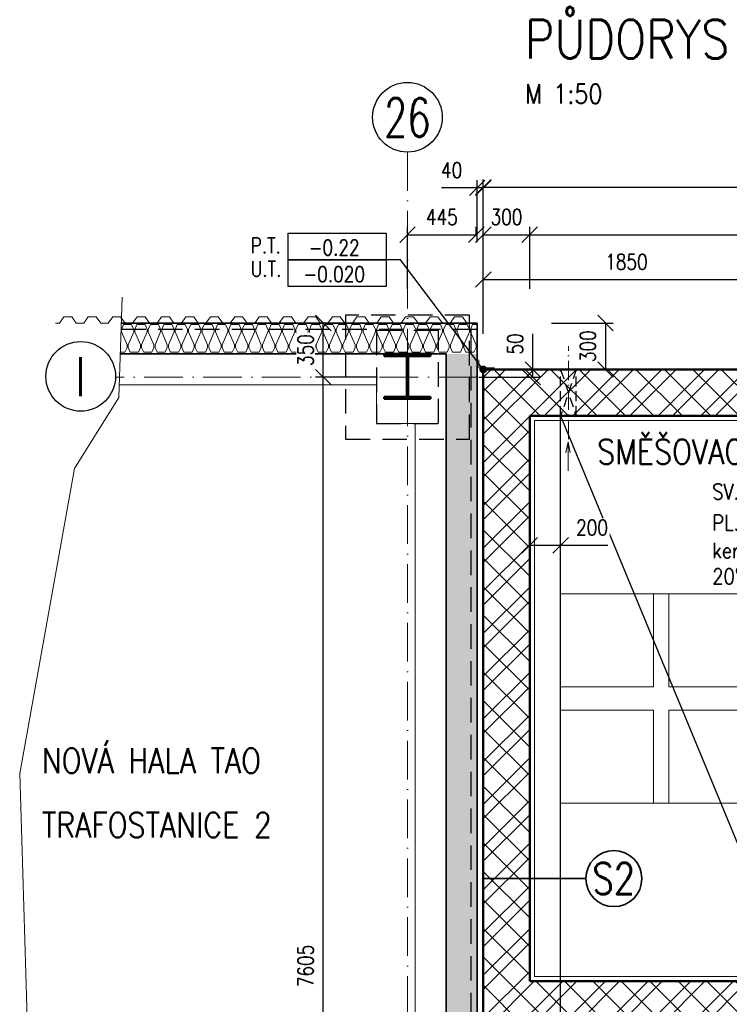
# Model space of a CAD drawing. Header units: millimetres. Extents: x -13560 to 57209, y -1473 to 35717.
# Tile 12 of 22: x 6459 to 11045, y 22780 to 29138. Entities that reach past the tile are written whole.
import ezdxf
from ezdxf import colors
from ezdxf.entities.mleader import LeaderData, LeaderLine
from ezdxf.enums import TextEntityAlignment as Align
from ezdxf.math import Vec2, Vec3

# ---------------------------------------------------------------- set-up
doc = ezdxf.new("R2010")
doc.units = ezdxf.units.MM
doc.header["$LTSCALE"] = 50
doc.set_wipeout_variables(frame=1)
doc.linetypes.add('A_CARA_15', pattern=[7.6, 5, -1.3, 0, -1.3])
doc.linetypes.add('HIDDEN', pattern=[9.525, 6.35, -3.175])
doc.layers.get('Defpoints').update_dxf_attribs({"color": 132})
for name, color, linetype, lineweight in [('CA_KOTY', 3, 'Continuous', 25), ('CA_LEHOPL', 93, 'Continuous', 35), ('CA_NEVHRA', 3, 'HIDDEN', 25), ('CA_OBKLADY', 5, 'Continuous', 18), ('CA_OCEL', 5, 'Continuous', 18), ('CA_OSY', 5, 'A_CARA_15', 18), ('CA_POHHRA18', 8, 'Continuous', 18), ('CA_REZY', 1, 'Continuous', 50), ('CA_SRAFY', 9, 'Continuous', 13), ('CA_TEXT25', 7, 'Continuous', 25), ('CA_TEXT35', 62, 'Continuous', 35), ('CA_TEXT5', 1, 'Continuous', 50)]:
    doc.layers.add(name, color=color, linetype=linetype, lineweight=lineweight)
doc.layers.add('Obrysy', color=2, linetype='Continuous')
doc.styles.add('ARIAL', font='arial.ttf')
doc.styles.add('KOT', font='ROMANS.SHX', dxfattribs={"width": 0.8})
doc.styles.add('ROMANS', font='romans.shx', dxfattribs={"width": 0.8})
doc.linetypes.add('Preruseni', pattern='A,60,[100,cadkon.shx,S=2.5,R=0,X=0,Y=0],-10', length=70)
doc.dimstyles.new('A-50_(2.5)', dxfattribs={"dimscale": 50, "dimtxt": 2, "dimasz": 2, "dimexe": 1, "dimexo": 2, "dimgap": 0, "dimtad": 0, "dimdec": 0, "dimrnd": 1, "dimtxsty": 'ROMANS', "dimblk1": 'OBLIQUE', "dimblk2": 'OBLIQUE', "dimsah": 1, "dimcen": 2, "dimclrd": 256, "dimclre": 256, "dimclrt": 256, "dimadec": 1, "dimazin": 2, "dimtfac": 0.714286, "dimtdec": 0, "dimtmove": 0, "dimatfit": 3, "dimldrblk": 'DOTSMALL', "dimfxl": 7, "dimfxlon": 1, "dimtvp": 1.142857, "dimtfill": 1, "dimtolj": 1, "dimlwd": -1, "dimlwe": -1, "dimarcsym": 0})

# ---------------------------------------------------------------- blocks, each defined once
blk = doc.blocks.new('_Oblique')
at = {"color": 0, "linetype": 'ByBlock', "lineweight": -2}
blk.add_line((-0.5, -0.5), (0.5, 0.5), dxfattribs=at)
blk = doc.blocks.new('*D11')
at = {"layer": 'CA_KOTY', "transparency": 16777216}
for p, q in [((9455, 27399.8), (9455, 27799.8)), ((9755, 27399.8), (9755, 27799.8)), ((9455, 27749.8), (9755, 27749.8))]:
    blk.add_line(p, q, dxfattribs=at)
at = {"layer": 'Defpoints', "color": 0, "transparency": 16777216}
for p in [(9755, 27749.8), (9455, 26879.6), (9755, 26579.6)]:
    blk.add_point(p, dxfattribs=at)
at = {"layer": 'CA_KOTY', "transparency": 16777216, "xscale": 100, "yscale": 100, "zscale": 100, "rotation": 180}
blk.add_blockref('_Oblique', (9455, 27749.8), dxfattribs=at)
at = {"layer": 'CA_KOTY', "transparency": 16777216, "xscale": 100, "yscale": 100, "zscale": 100}
blk.add_blockref('_Oblique', (9755, 27749.8), dxfattribs=at)
at = {"layer": 'CA_KOTY', "transparency": 16777216, "insert": (9605, 27864.1), "char_height": 100, "attachment_point": 5, "style": 'ROMANS', "bg_fill": 3, "box_fill_scale": 1.1, "bg_fill_color": 256, "bg_fill_true_color": 13158600, "bg_fill_transparency": 0}
blk.add_mtext('\\A1;300', dxfattribs=at)
blk = doc.blocks.new('_DotSmall')
at = {"color": 0, "linetype": 'ByBlock', "const_width": 0.5}
blk.add_lwpolyline([(-0.0625, 0, 1), (0.0625, 0, 1)], format="xyb", close=True, dxfattribs=at)
blk = doc.blocks.new('*D12')
at = {"layer": 'CA_KOTY', "transparency": 16777216}
for p, q in [((9755, 27399.8), (9755, 27799.8)), ((14855, 27399.8), (14855, 27799.8)), ((9755, 27749.8), (14855, 27749.8))]:
    blk.add_line(p, q, dxfattribs=at)
at = {"layer": 'Defpoints', "color": 0, "transparency": 16777216}
for p in [(14855, 27749.8), (9755, 26579.6), (14855, 26579.6)]:
    blk.add_point(p, dxfattribs=at)
at = {"layer": 'CA_KOTY', "transparency": 16777216, "xscale": 100, "yscale": 100, "zscale": 100, "rotation": 180}
blk.add_blockref('_Oblique', (9755, 27749.8), dxfattribs=at)
at = {"layer": 'CA_KOTY', "transparency": 16777216, "xscale": 100, "yscale": 100, "zscale": 100}
blk.add_blockref('_Oblique', (14855, 27749.8), dxfattribs=at)
at = {"layer": 'CA_KOTY', "transparency": 16777216, "insert": (12305, 27864.1), "char_height": 100, "attachment_point": 5, "style": 'ROMANS', "bg_fill": 3, "box_fill_scale": 1.1, "bg_fill_color": 256, "bg_fill_true_color": 13158600, "bg_fill_transparency": 0}
blk.add_mtext('\\A1;5100', dxfattribs=at)
blk = doc.blocks.new('*D14')
at = {"layer": 'CA_KOTY', "transparency": 16777216}
for p, q in [((9455, 27707), (9455, 28107)), ((15155, 27707), (15155, 28107)), ((9455, 28057), (15155, 28057))]:
    blk.add_line(p, q, dxfattribs=at)
at = {"layer": 'Defpoints', "color": 0, "transparency": 16777216}
for p in [(15155, 28057), (9455, 26879.6), (15155, 26879.6)]:
    blk.add_point(p, dxfattribs=at)
at = {"layer": 'CA_KOTY', "transparency": 16777216, "xscale": 100, "yscale": 100, "zscale": 100, "rotation": 180}
blk.add_blockref('_Oblique', (9455, 28057), dxfattribs=at)
at = {"layer": 'CA_KOTY', "transparency": 16777216, "xscale": 100, "yscale": 100, "zscale": 100}
blk.add_blockref('_Oblique', (15155, 28057), dxfattribs=at)
at = {"layer": 'CA_KOTY', "transparency": 16777216, "insert": (12305, 28171.3), "char_height": 100, "attachment_point": 5, "style": 'ROMANS', "bg_fill": 3, "box_fill_scale": 1.1, "bg_fill_color": 256, "bg_fill_true_color": 13158600, "bg_fill_transparency": 0}
blk.add_mtext('\\A1;5700', dxfattribs=at)
blk = doc.blocks.new('*U16')
at = {"layer": 'CA_POHHRA18'}
blk.add_lwpolyline([(-300, -300), (300, -300), (300, 300), (-300, 300)], close=True, dxfattribs=at)
blk = doc.blocks.new('*U17')
at = {"layer": 'CA_POHHRA18', "color": 0, "linetype": 'ByBlock', "lineweight": -2, "transparency": 16777216}
for p in [(0, 0), (700, 0), (1400, 0), (2100, 0), (2800, 0), (3500, 0)]:
    blk.add_blockref('*U16', p, dxfattribs=at)
blk = doc.blocks.new('*U18')
at = {"layer": 'CA_POHHRA18'}
blk.add_lwpolyline([(-300, -300), (300, -300), (300, 300), (-300, 300)], close=True, dxfattribs=at)
blk = doc.blocks.new('*U19')
at = {"layer": 'CA_POHHRA18', "color": 0, "linetype": 'ByBlock', "lineweight": -2, "transparency": 16777216}
for p in [(0, 0), (700, 0), (1400, 0), (2100, 0), (2800, 0), (3500, 0)]:
    blk.add_blockref('*U18', p, dxfattribs=at)
blk = doc.blocks.new('Sloup HE-A - HEA300-V22-PŮDORYS 1_NP')
at = {"layer": 'CA_OCEL'}
h = blk.add_hatch(dxfattribs=at)
h.set_pattern_fill('STEEL', color=256, style=0, pattern_type=2)
h.set_pattern_definition([(45, (0, 0), (-26.941, 26.941), []), (45, (0, 19.05), (-26.941, 26.941), [])])
h.paths.add_polyline_path([(-150, -145), (150, -145), (150, -131), (4.2, -131), (4.2, 131), (150, 131), (150, 145), (-150, 145), (-150, 131), (-4.3, 131), (-4.3, -131), (-150, -131)])
for p, q in [((-150, 131), (-150, 145)), ((-150, 145), (150, 145)), ((-4.3, 131), (-150, 131)), ((-4.3, -131), (-4.3, 131)), ((150, 131), (4.2, 131)), ((4.2, 131), (4.2, -131)), ((150, 145), (150, 131)), ((-150, -145), (-150, -131)), ((-150, -131), (-4.3, -131)), ((150, -145), (-150, -145)), ((4.2, -131), (150, -131)), ((150, -131), (150, -145))]:
    blk.add_line(p, q, dxfattribs=at)
at = {"layer": 'CA_REZY'}
for p, q in [((150, 145), (-150, 145)), ((-150, 145), (-150, 131)), ((-150, 131), (-4.3, 131)), ((-4.3, 131), (-4.3, -131)), ((4.2, -131), (4.2, 131)), ((4.2, 131), (150, 131)), ((150, 131), (150, 145)), ((-4.3, -131), (-150, -131)), ((-150, -131), (-150, -145)), ((-150, -145), (150, -145)), ((150, -131), (4.2, -131)), ((150, -145), (150, -131))]:
    blk.add_line(p, q, dxfattribs=at)
blk = doc.blocks.new('Opakovaný detail - 40-V104-PŮDORYS 1_NP')
at = {"layer": 'CA_SRAFY'}
for p, q in [((-2421.9, 250.1), (-2396.4, 250.1)), ((-2396.4, 250.1), (-2367.4, 211.1)), ((-2367.4, 211.1), (-2316.4, 211.1)), ((-2316.4, 211.1), (-2287.4, 250.1)), ((-2287.4, 250.1), (-2261.9, 250.1)), ((-2264.1, 250.1), (-2238.6, 250.1)), ((-2238.6, 250.1), (-2209.6, 211.1)), ((-2209.6, 211.1), (-2158.6, 211.1)), ((-2158.6, 211.1), (-2129.6, 250.1)), ((-2129.6, 250.1), (-2104.1, 250.1)), ((-2106.4, 250.1), (-2080.9, 250.1)), ((-2080.9, 250.1), (-2051.9, 211.1)), ((-2051.9, 211.1), (-2000.9, 211.1)), ((-2000.9, 211.1), (-1971.9, 250.1)), ((-1971.9, 250.1), (-1946.4, 250.1)), ((-1948.6, 250.1), (-1923.1, 250.1)), ((-1923.1, 250.1), (-1894.1, 211.1)), ((-1894.1, 211.1), (-1843.1, 211.1)), ((-1843.1, 211.1), (-1814.1, 250.1)), ((-1814.1, 250.1), (-1788.6, 250.1)), ((-1790.9, 250.1), (-1765.4, 250.1)), ((-1765.4, 250.1), (-1736.4, 211.1)), ((-1736.4, 211.1), (-1685.4, 211.1)), ((-1685.4, 211.1), (-1656.4, 250.1)), ((-1656.4, 250.1), (-1630.9, 250.1)), ((-1633.1, 250.1), (-1607.6, 250.1)), ((-1607.6, 250.1), (-1578.6, 211.1)), ((-1578.6, 211.1), (-1527.6, 211.1)), ((-1527.6, 211.1), (-1498.6, 250.1)), ((-1498.6, 250.1), (-1473.1, 250.1)), ((-1475.4, 250.1), (-1449.9, 250.1)), ((-1449.9, 250.1), (-1420.9, 211.1)), ((-1420.9, 211.1), (-1369.9, 211.1)), ((-1369.9, 211.1), (-1340.9, 250.1)), ((-1340.9, 250.1), (-1315.4, 250.1)), ((-1317.6, 250.1), (-1292.1, 250.1)), ((-1292.1, 250.1), (-1263.1, 211.1)), ((-1263.1, 211.1), (-1212.1, 211.1)), ((-1212.1, 211.1), (-1183.1, 250.1)), ((-1183.1, 250.1), (-1157.6, 250.1)), ((-1159.9, 250.1), (-1134.4, 250.1)), ((-1134.4, 250.1), (-1105.4, 211.1)), ((-1105.4, 211.1), (-1054.4, 211.1)), ((-1054.4, 211.1), (-1025.4, 250.1)), ((-1025.4, 250.1), (-999.9, 250.1)), ((-1002.1, 250.1), (-976.6, 250.1)), ((-976.6, 250.1), (-947.6, 211.1)), ((-947.6, 211.1), (-896.6, 211.1)), ((-896.6, 211.1), (-867.6, 250.1)), ((-867.6, 250.1), (-842.1, 250.1)), ((-844.4, 250.1), (-818.9, 250.1)), ((-818.9, 250.1), (-789.9, 211.1)), ((-789.9, 211.1), (-738.9, 211.1)), ((-738.9, 211.1), (-709.9, 250.1)), ((-709.9, 250.1), (-684.4, 250.1)), ((-686.6, 250.1), (-661.1, 250.1)), ((-661.1, 250.1), (-632.1, 211.1)), ((-632.1, 211.1), (-581.1, 211.1)), ((-581.1, 211.1), (-552.1, 250.1)), ((-552.1, 250.1), (-526.6, 250.1)), ((-528.9, 250.1), (-503.4, 250.1)), ((-503.4, 250.1), (-474.4, 211.1)), ((-474.4, 211.1), (-423.4, 211.1)), ((-423.4, 211.1), (-394.4, 250.1)), ((-394.4, 250.1), (-368.9, 250.1)), ((-371.1, 250.1), (-345.6, 250.1)), ((-345.6, 250.1), (-316.6, 211.1)), ((-316.6, 211.1), (-265.6, 211.1)), ((-265.6, 211.1), (-236.6, 250.1)), ((-236.6, 250.1), (-211.1, 250.1)), ((-213.4, 250.1), (-187.9, 250.1)), ((-187.9, 250.1), (-158.9, 211.1)), ((-158.9, 211.1), (-107.9, 211.1)), ((-107.9, 211.1), (-78.9, 250.1)), ((-78.9, 250.1), (-53.4, 250.1)), ((-55.6, 250.1), (-30.1, 250.1)), ((-30.1, 250.1), (-1.1, 211.1)), ((-1.1, 211.1), (49.9, 211.1)), ((49.9, 211.1), (78.9, 250.1)), ((78.9, 250.1), (104.4, 250.1)), ((102.1, 250.1), (127.6, 250.1)), ((127.6, 250.1), (156.6, 211.1)), ((156.6, 211.1), (207.6, 211.1)), ((207.6, 211.1), (236.6, 250.1)), ((236.6, 250.1), (262.1, 250.1))]:
    blk.add_line(p, q, dxfattribs=at)
blk = doc.blocks.new('*D25')
at = {"layer": 'CA_KOTY', "transparency": 16777216}
for p, q in [((8771.4, 26829.5), (8371.4, 26829.5)), ((8421.4, 19224.4), (8421.4, 26829.5)), ((8771.4, 19224.4), (8371.4, 19224.4))]:
    blk.add_line(p, q, dxfattribs=at)
at = {"layer": 'Defpoints', "color": 0, "transparency": 16777216}
for p in [(8421.4, 26829.5), (8965, 26829.5), (8965, 19224.4)]:
    blk.add_point(p, dxfattribs=at)
at = {"layer": 'CA_KOTY', "transparency": 16777216, "xscale": 100, "yscale": 100, "zscale": 100}
for p, rotation in [((8421.4, 26829.5), 90), ((8421.4, 19224.4), 270)]:
    blk.add_blockref('_Oblique', p, dxfattribs=dict(at, rotation=rotation))
at = {"layer": 'CA_KOTY', "transparency": 16777216, "insert": (8307.1, 23026.9), "char_height": 100, "width": 96.402, "attachment_point": 5, "rotation": 90, "style": 'ROMANS', "bg_fill": 3, "box_fill_scale": 1.1, "bg_fill_color": 256, "bg_fill_true_color": 13158600, "bg_fill_transparency": 0}
blk.add_mtext('\\A1;7605', dxfattribs=at)
blk = doc.blocks.new('POL1')
blk.add_circle((0.02, 4.3), 4.5)
at = {"layer": 'CA_TEXT5', "style": 'ROMANS', "width": 0.8}
blk.add_attdef('C', text='', height=5, dxfattribs=at).set_placement((0, 4.33), align=Align.MIDDLE_CENTER)
blk = doc.blocks.new('*D28')
at = {"layer": 'CA_KOTY', "transparency": 16777216}
for p, q in [((9415, 28052), (9185.5, 28052)), ((9415, 27702), (9415, 28102)), ((9455, 28052), (9415, 28052)), ((9455, 27702), (9455, 28102))]:
    blk.add_line(p, q, dxfattribs=at)
at = {"layer": 'Defpoints', "color": 0, "transparency": 16777216}
for p in [(9415, 28052), (9415, 27179.5), (9455, 26879.6)]:
    blk.add_point(p, dxfattribs=at)
at = {"layer": 'CA_KOTY', "transparency": 16777216, "xscale": 100, "yscale": 100, "zscale": 100, "rotation": 180}
blk.add_blockref('_Oblique', (9415, 28052), dxfattribs=at)
at = {"layer": 'CA_KOTY', "transparency": 16777216, "xscale": 100, "yscale": 100, "zscale": 100}
blk.add_blockref('_Oblique', (9455, 28052), dxfattribs=at)
at = {"layer": 'CA_KOTY', "transparency": 16777216, "insert": (9250.2, 28166.3), "char_height": 100, "attachment_point": 5, "style": 'ROMANS', "bg_fill": 3, "box_fill_scale": 1.1, "bg_fill_color": 256, "bg_fill_true_color": 13158600, "bg_fill_transparency": 0}
blk.add_mtext('\\A1;40', dxfattribs=at)
blk = doc.blocks.new('*D29')
at = {"layer": 'CA_KOTY', "transparency": 16777216}
for p, q in [((8965, 27399.8), (8965, 27799.8)), ((9410, 27749.8), (9410, 27799.8)), ((8965, 27749.8), (9410, 27749.8))]:
    blk.add_line(p, q, dxfattribs=at)
at = {"layer": 'Defpoints', "color": 0, "transparency": 16777216}
for p in [(9410, 27749.8), (9410, 27749.8), (8965, 27218.5)]:
    blk.add_point(p, dxfattribs=at)
at = {"layer": 'CA_KOTY', "transparency": 16777216, "xscale": 100, "yscale": 100, "zscale": 100, "rotation": 180}
blk.add_blockref('_Oblique', (8965, 27749.8), dxfattribs=at)
at = {"layer": 'CA_KOTY', "transparency": 16777216, "xscale": 100, "yscale": 100, "zscale": 100}
blk.add_blockref('_Oblique', (9410, 27749.8), dxfattribs=at)
at = {"layer": 'CA_KOTY', "transparency": 16777216, "insert": (9187.5, 27864.1), "char_height": 100, "attachment_point": 5, "style": 'ROMANS', "bg_fill": 3, "box_fill_scale": 1.1, "bg_fill_color": 256, "bg_fill_true_color": 13158600, "bg_fill_transparency": 0}
blk.add_mtext('\\A1;445', dxfattribs=at)
blk = doc.blocks.new('*D30')
at = {"layer": 'CA_KOTY', "transparency": 16777216}
for p, q in [((9894.9, 27179.5), (10294.9, 27179.5)), ((10244.9, 27179.5), (10244.9, 26879.6)), ((9894.9, 26879.6), (10294.9, 26879.6))]:
    blk.add_line(p, q, dxfattribs=at)
at = {"layer": 'Defpoints', "color": 0, "transparency": 16777216}
for p in [(9415, 27179.5), (9455, 26879.6), (10244.9, 26879.6)]:
    blk.add_point(p, dxfattribs=at)
at = {"layer": 'CA_KOTY', "transparency": 16777216, "xscale": 100, "yscale": 100, "zscale": 100}
for p, rotation in [((10244.9, 27179.5), 90), ((10244.9, 26879.6), 270)]:
    blk.add_blockref('_Oblique', p, dxfattribs=dict(at, rotation=rotation))
at = {"layer": 'CA_KOTY', "transparency": 16777216, "insert": (10130.6, 27029.5), "char_height": 100, "attachment_point": 5, "rotation": 90, "style": 'ROMANS', "bg_fill": 3, "box_fill_scale": 1.1, "bg_fill_color": 256, "bg_fill_true_color": 13158600, "bg_fill_transparency": 0}
blk.add_mtext('\\A1;300', dxfattribs=at)
blk = doc.blocks.new('*D34')
at = {"layer": 'CA_KOTY', "transparency": 16777216}
for p, q in [((9755, 25529.6), (9755, 25794.1)), ((9955, 25529.6), (9955, 25794.1)), ((9755, 25744.1), (9955, 25744.1)), ((9955, 25744.1), (10260.7, 25744.1))]:
    blk.add_line(p, q, dxfattribs=at)
at = {"layer": 'Defpoints', "color": 0, "transparency": 16777216}
for p in [(9955, 25744.1), (9755, 25429.6), (9955, 25429.6)]:
    blk.add_point(p, dxfattribs=at)
at = {"layer": 'CA_KOTY', "transparency": 16777216, "xscale": 100, "yscale": 100, "zscale": 100, "rotation": 180}
blk.add_blockref('_Oblique', (9755, 25744.1), dxfattribs=at)
at = {"layer": 'CA_KOTY', "transparency": 16777216, "xscale": 100, "yscale": 100, "zscale": 100}
blk.add_blockref('_Oblique', (9955, 25744.1), dxfattribs=at)
at = {"layer": 'CA_KOTY', "transparency": 16777216, "insert": (10157.8, 25858.4), "char_height": 100, "attachment_point": 5, "style": 'ROMANS', "bg_fill": 3, "box_fill_scale": 1.1, "bg_fill_color": 256, "bg_fill_true_color": 13158600, "bg_fill_transparency": 0}
blk.add_mtext('\\A1;200', dxfattribs=at)
blk = doc.blocks.new('*D46')
at = {"layer": 'CA_KOTY', "transparency": 16777216}
for p, q in [((9455, 27110), (9455, 27510)), ((11305, 27110), (11305, 27510)), ((9455, 27460), (11305, 27460))]:
    blk.add_line(p, q, dxfattribs=at)
at = {"layer": 'Defpoints', "color": 0, "transparency": 16777216}
for p in [(11305, 27460), (9455, 26879.6), (11305, 26879.6)]:
    blk.add_point(p, dxfattribs=at)
at = {"layer": 'CA_KOTY', "transparency": 16777216, "xscale": 100, "yscale": 100, "zscale": 100, "rotation": 180}
blk.add_blockref('_Oblique', (9455, 27460), dxfattribs=at)
at = {"layer": 'CA_KOTY', "transparency": 16777216, "xscale": 100, "yscale": 100, "zscale": 100}
blk.add_blockref('_Oblique', (11305, 27460), dxfattribs=at)
at = {"layer": 'CA_KOTY', "transparency": 16777216, "insert": (10380, 27574.3), "char_height": 100, "attachment_point": 5, "style": 'ROMANS', "bg_fill": 3, "box_fill_scale": 1.1, "bg_fill_color": 256, "bg_fill_true_color": 13158600, "bg_fill_transparency": 0}
blk.add_mtext('\\A1;1850', dxfattribs=at)
blk = doc.blocks.new('*D137')
at = {"layer": 'CA_KOTY', "transparency": 16777216}
for p, q in [((8771.4, 27179.5), (8371.4, 27179.5)), ((8421.4, 26829.5), (8421.4, 27179.5)), ((8771.4, 26829.5), (8371.4, 26829.5))]:
    blk.add_line(p, q, dxfattribs=at)
at = {"layer": 'Defpoints', "color": 0, "transparency": 16777216}
for p in [(8421.4, 27179.5), (9415, 27179.5), (8965, 26829.5)]:
    blk.add_point(p, dxfattribs=at)
at = {"layer": 'CA_KOTY', "transparency": 16777216, "xscale": 100, "yscale": 100, "zscale": 100}
for p, rotation in [((8421.4, 27179.5), 90), ((8421.4, 26829.5), 270)]:
    blk.add_blockref('_Oblique', p, dxfattribs=dict(at, rotation=rotation))
at = {"layer": 'CA_KOTY', "transparency": 16777216, "insert": (8307.1, 27004.5), "char_height": 100, "attachment_point": 5, "rotation": 90, "style": 'ROMANS', "bg_fill": 3, "box_fill_scale": 1.1, "bg_fill_color": 256, "bg_fill_true_color": 13158600, "bg_fill_transparency": 0}
blk.add_mtext('\\A1;350', dxfattribs=at)
blk = doc.blocks.new('*D141')
at = {"layer": 'CA_KOTY', "transparency": 16777216}
for p, q in [((9775.5, 26879.6), (9775.5, 27109.1)), ((9555, 26879.6), (9825.5, 26879.6)), ((9775.5, 26829.5), (9775.5, 26879.6)), ((9425.5, 26829.5), (9825.5, 26829.5))]:
    blk.add_line(p, q, dxfattribs=at)
at = {"layer": 'Defpoints', "color": 0, "transparency": 16777216}
for p in [(9455, 26879.6), (9775.5, 26879.6), (8969.2, 26829.5)]:
    blk.add_point(p, dxfattribs=at)
at = {"layer": 'CA_KOTY', "transparency": 16777216, "xscale": 100, "yscale": 100, "zscale": 100}
for p, rotation in [((9775.5, 26879.6), 90), ((9775.5, 26829.5), 270)]:
    blk.add_blockref('_Oblique', p, dxfattribs=dict(at, rotation=rotation))
at = {"layer": 'CA_KOTY', "transparency": 16777216, "insert": (9661.2, 27044.3), "char_height": 100, "attachment_point": 5, "rotation": 90, "style": 'ROMANS', "bg_fill": 3, "box_fill_scale": 1.1, "bg_fill_color": 256, "bg_fill_true_color": 13158600, "bg_fill_transparency": 0}
blk.add_mtext('\\A1;50', dxfattribs=at)
blk = doc.blocks.new('_Dot')
at = {"layer": 'Obrysy', "color": 0, "lineweight": -2}
blk.add_line((-0.5, 0), (-1, 0), dxfattribs=at)
at = {"layer": 'Obrysy', "color": 0, "const_width": 0.5}
blk.add_lwpolyline([(-0.25, 0, 1), (0.25, 0, 1)], format="xyb", close=True, dxfattribs=at)
blk = doc.blocks.new('vk')
blk.add_lwpolyline([(-595, 344), (669, 344), (669, 0), (-595, 0)], close=True)
blk.add_wipeout([(-595, 344), (669, 344), (669, 0), (-595, 0)])
blk.add_lwpolyline([(-595, 344), (669, 344), (669, 0), (-595, 0)], close=True)
at = {"style": 'ARIAL'}
blk.add_attdef('VÝŠKOVÁ_KOTA', text='', height=200, dxfattribs=at).set_placement((-2, 57), align=Align.CENTER)
blk = doc.blocks.new('00SPAD')
blk.add_lwpolyline([(10, 0), (0, 0), (3.76, 0.73), (0, 0), (3.76, -0.73)])
at = {"style": 'ROMANS', "width": 0.8, "flags": 8}
blk.add_attdef('SPÁD', text='', height=2.5, dxfattribs=at).set_placement((6.7, 1), align=Align.BOTTOM_CENTER)
blk = doc.blocks.new('bub')
at = {"layer": 'CA_TEXT35'}
blk.add_circle((0, 362), 362, dxfattribs=at)
at = {"layer": 'CA_TEXT35', "style": 'ROMANS', "width": 0.8}
blk.add_attdef('C', text='', height=402, dxfattribs=at).set_placement((-2, 364), align=Align.MIDDLE_CENTER)

msp = doc.modelspace()

# ---------------------------------------------------------------- hatches: boundary and pattern name
at = {"layer": 'CA_SRAFY'}
h = msp.add_hatch(dxfattribs=at)
h.set_pattern_fill('FP_72', color=256, angle=336.422, style=0, pattern_type=2)
h.set_pattern_definition([(246.422, (1491.88, 27169.54), (-1e-05, -198.76895), [34.321, -18.106, 90.332, -18.106, -56.009]), (246.422, (1491.88, 27169.54), (-1e-05, -198.76895), [-160.865, 34.321, -21.688]), (293.578, (1543.93, 27169.54), (86.749, 0.0004), [34.321, -18.106, 90.332, -18.106, -56.009]), (293.578, (1543.93, 27169.54), (86.749, 0.0004), [-160.865, 34.321, -21.688]), (180, (1543.93, 27169.54), (-7e-13, -198.768), [52.049, -34.699]), (180, (1500.55, 26990.65), (-7e-13, -198.768), [52.049, -34.699]), (270, (1557.66, 27138.09), (86.75, -3e-13), [16.593, -182.175]), (270, (1514.28, 27038.7), (86.75, -3e-13), [16.593, -182.175]), (270, (1478.15, 27138.09), (86.75, -3e-13), [16.593, -182.175]), (270, (1434.775, 27038.7), (86.75, -3e-13), [16.593, -182.175])])
h.paths.add_polyline_path([(7116.5, 27179.5), (7109.4, 26979.5), (9409.3, 26979.5), (9409.3, 27089.4), (9409.3, 27179.5)])
h = msp.add_hatch(dxfattribs=at)
h.set_pattern_fill('FP_72', color=252, angle=246.422, style=0, pattern_type=2)
h.set_pattern_definition([(156.422, (9405.05, 34896.88), (-198.76895, 1e-05), [34.321, -18.106, 90.332, -18.106, -56.009]), (156.422, (9405.05, 34896.88), (-198.76895, 1e-05), [-160.865, 34.321, -21.688]), (203.578, (9405.05, 34844.83), (0.00037, -86.74897), [34.321, -18.106, 90.332, -18.106, -56.009]), (203.578, (9405.05, 34844.83), (0.00037, -86.74897), [-160.865, 34.321, -21.688]), (90, (9405.05, 34844.83), (-198.768, 7e-13), [52.049, -34.699]), (90, (9226.16, 34888.2), (-198.768, 7e-13), [52.049, -34.699]), (180, (9373.59, 34831.1), (-3e-13, -86.75), [16.593, -182.175]), (180, (9274.21, 34874.48), (-3e-13, -86.75), [16.593, -182.175]), (180, (9373.59, 34910.61), (-3e-13, -86.75), [16.593, -182.175]), (180, (9274.21, 34953.99), (-3e-13, -86.75), [16.593, -182.175])])
h.paths.add_polyline_path([(9324.9, 26979.5), (9415, 26979.5), (9415, 17621.4), (9215, 17601.4), (9215, 26979.5)])
h = msp.add_hatch(dxfattribs=at)
h.set_pattern_fill('ZDIVO-STR_PEV', color=256, scale=65)
h.set_pattern_definition([(45, (0, 0), (-137.8858, 137.8858), []), (45, (91.92, 0), (-137.8858, 137.8858), []), (135, (0, 0), (-91.9239, -91.9239), [])])
h.paths.add_polyline_path([(11305, 26879.6), (9455, 26879.6), (9455, 19929.6), (10405, 19929.6), (10405, 20229.6), (9755, 20229.6), (9755, 22629.6), (13205, 22629.6), (13205, 22479.6), (13355, 22479.6), (13355, 22629.6), (14855, 22629.6), (14855, 22529.6), (15155, 22529.6), (15155, 23029.6), (15055, 23029.6), (14855, 23029.6), (14855, 22929.6), (9755, 22929.6), (9755, 26579.6), (11305, 26579.6)])
h.paths.add_polyline_path([(15155, 26879.6), (13305, 26879.6), (13305, 26579.6), (14855, 26579.6), (14855, 24129.6), (15155, 24129.6)], flags=17)
h.paths.add_polyline_path([(15155, 21429.6), (14855, 21429.6), (14855, 21129.6), (15155, 21129.6)], flags=17)
h.paths.add_polyline_path([(15155, 20529.6), (14855, 20529.6), (14855, 20229.6), (13355, 20229.6), (13355, 21479.6), (13205, 21479.6), (13205, 20229.6), (12405, 20229.6), (12405, 19929.6), (15155, 19929.6)], flags=0)

# ---------------------------------------------------------------- linework, layer by layer
at = {"layer": 'CA_LEHOPL'}
for p, q in [((9415, 27179.5), (7116.5, 27179.5)), ((9415, 17543.6), (9415, 27179.5)), ((7109.4, 26979.5), (9215, 26979.5)), ((9215, 26979.5), (9215, 17544.4))]:
    msp.add_line(p, q, dxfattribs=at)
at = {"layer": 'CA_NEVHRA', "ltscale": 0.5}
for p, q in [((7115.1, 27139.5), (9415, 27139.5)), ((9375, 27139.5), (9375, 17549.6))]:
    msp.add_line(p, q, dxfattribs=at)
for points in [[(8565, 26429.5), (9365, 26429.5), (9365, 27229.5), (8565, 27229.5)], [(8765, 26530.1), (9165, 26530.1), (9165, 27130.1), (8765, 27130.1)]]:
    msp.add_lwpolyline(points, close=True, dxfattribs=at)
at = {"layer": 'CA_NEVHRA', "ltscale": 0.2}
msp.add_lwpolyline([(9955, 26879.6), (10055, 26579.6), (10055, 26879.6), (9955, 26579.6)], close=True, dxfattribs=at)
at = {"layer": 'CA_OSY'}
for p, q in [((8965, 28283.2), (8965, 17724.8)), ((9415, 26829.5), (7078.8, 26829.5))]:
    msp.add_line(p, q, dxfattribs=at)
at = {"layer": 'CA_OSY', "ltscale": 0.5}
msp.add_line((10005, 26429.6), (10005, 27029.6), dxfattribs=at)
at = {"layer": 'CA_POHHRA18'}
msp.add_lwpolyline([(7102.3, 26780.1), (8565, 26780.1), (8765, 26780.1), (8765, 26530.1), (9015, 26530.1), (9015, 17570.5)], dxfattribs=at)
at = {"layer": 'CA_REZY'}
for p, q in [((9455, 26879.6), (9455, 19929.6)), ((11305, 26879.6), (9455, 26879.6)), ((9755, 26579.6), (9755, 22929.6)), ((11305, 26579.6), (9755, 26579.6)), ((9755, 22929.6), (14855, 22929.6))]:
    msp.add_line(p, q, dxfattribs=at)
at = {"layer": 'CA_TEXT35'}
msp.add_line((10118.2, 23591), (9455, 23591), dxfattribs=at)

# ---------------------------------------------------------------- block references
at = {"layer": 'CA_KOTY'}
ref = msp.add_blockref('POL1', (8964, 28293.4), dxfattribs=dict(at, xscale=50, yscale=50, zscale=50))
ref.add_attrib('C', '26', dxfattribs={"layer": '0', "color": 1, "height": 250, "style": 'KOT', "width": 0.7}).set_placement((8964, 28381.6), align=Align.CENTER)
ref = msp.add_blockref('POL1', (6852.7, 26619.8), dxfattribs=dict(at, xscale=50, yscale=50, zscale=50))
ref.add_attrib('C', 'I', dxfattribs={"layer": '0', "color": 1, "height": 250, "style": 'KOT', "width": 0.7}).set_placement((6852.7, 26708), align=Align.CENTER)
ref = msp.add_blockref('POL1', (6852.7, 26619.8), dxfattribs=dict(at, xscale=50, yscale=50, zscale=50))
ref.add_attrib('C', 'I', dxfattribs={"layer": '0', "color": 1, "height": 250, "style": 'KOT', "width": 0.7}).set_placement((6852.7, 26708), align=Align.CENTER)
at = {"layer": 'CA_OCEL'}
msp.add_blockref('Sloup HE-A - HEA300-V22-PŮDORYS 1_NP', (8965, 26834.5), dxfattribs=at)
at = {"layer": 'CA_POHHRA18', "xscale": 18.75, "yscale": 18.75, "zscale": 18.75, "rotation": 270}
msp.add_blockref('00SPAD', (10003.1, 26411.4), dxfattribs=at)
at = {"layer": 'CA_POHHRA18'}
for name, p in [('*U17', (10255, 25129.6)), ('*U19', (10255, 24379.6))]:
    msp.add_blockref(name, p, dxfattribs=at)
at = {"layer": 'CA_SRAFY', "rotation": 180}
msp.add_blockref('Opakovaný detail - 40-V104-PŮDORYS 1_NP', (6952.6, 27429.6), dxfattribs=at)
at = {"layer": 'CA_TEXT35', "xscale": 0.5, "yscale": 0.5, "zscale": 0.5}
msp.add_blockref('bub', (10299, 23410.2), dxfattribs=at).add_auto_attribs({'C': 'S2'})

# ---------------------------------------------------------------- texts
at = {"layer": 'CA_TEXT5', "insert": (9724.2, 29138.3), "char_height": 250, "width": 4.547473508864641e-12, "attachment_point": 1, "style": 'ROMANS'}
msp.add_mtext('\\pxql;{\\W0.85;PŮDORYS\\P\\H0.5x;\\C7;M 1:50}', dxfattribs=at)
at = {"layer": 'CA_TEXT5', "insert": (6602.5, 24017.7), "char_height": 200, "width": 4.547473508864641e-12, "attachment_point": 1, "style": 'ROMANS', "bg_fill": 3, "box_fill_scale": 1.05, "bg_fill_color": 256, "bg_fill_transparency": 0}
msp.add_mtext('\\A1;\\pxql;{\\H0.8x;\\W0.85;TRAFOSTANICE 2}', dxfattribs=at)

# ---------------------------------------------------------------- next in the draw order: texts
at = {"layer": 'CA_TEXT25', "insert": (10934.8, 26140.5), "char_height": 200, "width": 4.547473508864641e-12, "attachment_point": 1, "style": 'ROMANS', "bg_fill": 3, "box_fill_scale": 1.05, "bg_fill_color": 256, "bg_fill_transparency": 0}
msp.add_mtext('\\A1;\\pxql;{\\H0.5x;\\W0.85;SV.V. 3m\\PPL. 18,6m\\H0.7x;\\S2^ ;}', dxfattribs=at)
at = {"layer": 'CA_TEXT5', "char_height": 200, "width": 4.547473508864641e-12, "attachment_point": 1, "style": 'ROMANS', "bg_fill": 3, "box_fill_scale": 1.05, "bg_fill_color": 256, "bg_fill_transparency": 0}
for s, insert in [('\\A1;\\pxql;{\\H0.8x;\\W0.85;SMĚŠOVACÍ STANICE }', (10191.7, 26428)), ('\\A1;\\pxql;{\\H0.8x;\\W0.85;NOVÁ HALA TAO}', (6602.5, 24433))]:
    msp.add_mtext(s, dxfattribs=dict(at, insert=insert))

# ---------------------------------------------------------------- next in the draw order: linework, layer by layer
at = {"layer": 'CA_POHHRA18'}
msp.add_lwpolyline([(9955, 25429.6), (14055, 25429.6), (14055, 24079.6), (9955, 24079.6)], close=True, dxfattribs=at)
at = {"layer": 'CA_SRAFY', "linetype": 'Preruseni', "ltscale": 0.1}
msp.add_lwpolyline([(9558.5, 17626.5), (6622.3, 18888.7), (6459.4, 24269.5), (6813.5, 26239.5), (7099.5, 26699), (7122.5, 27346.5)], dxfattribs=at)

# ---------------------------------------------------------------- next in the draw order: texts
at = {"layer": 'CA_TEXT25', "insert": (10934.8, 25760), "char_height": 200, "width": 4.547473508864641e-12, "attachment_point": 1, "style": 'ROMANS', "bg_fill": 3, "box_fill_scale": 1.05, "bg_fill_color": 256, "bg_fill_transparency": 0}
msp.add_mtext('\\A1;\\pxql;{\\H0.5x;\\W0.85;keramická dlažba\\P20°C}', dxfattribs=at)

# ---------------------------------------------------------------- next in the draw order: leaders
at = {"layer": 'CA_TEXT25'}
ml = msp.add_multileader_mtext('Standard', dxfattribs=at)
ml.set_content('\\A1;P.T. \\PU.T.', color=256, style='ROMANS')
ml.set_leader_properties()
ml.set_arrow_properties(name='DOT')
ml.build(insert=Vec2(0, 0))
ml.multileader.update_dxf_attribs({"text_left_attachment_type": 2, "text_right_attachment_type": 2, "dogleg_length": 50, "arrow_head_size": 50})
ctx = ml.context
ctx.base_point, ctx.char_height, ctx.arrow_head_size, ctx.landing_gap_size, ctx.plane_origin = Vec3(7901.9, 27587.8), 100, 50, 50, Vec3(-558.1, 10638.7)
ctx.left_attachment, ctx.right_attachment = 2, 2
notes = []
notes.append((ctx, [(1, (1, 1, 0), (8919.6, 27587.8), (-1, 0), 727.2, [(1, [(9455, 26879.6)], 0, [])])]))
ctx.mtext.insert, ctx.mtext.defined_height, ctx.mtext.line_spacing_factor, ctx.mtext.line_spacing_style, ctx.mtext.flow_direction = Vec3(7951.9, 27729.5), 5.115907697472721e-13, 0.9, 2, 5
ctx.mtext.has_bg_fill, ctx.mtext.bg_color, ctx.mtext.bg_scale_factor, ctx.mtext.bg_transparency, ctx.mtext.use_window_bg_color = 1, -1073741824, 1, 0, 1
for ctx, leaders in notes:
    for number, flags, end, landing, length, lines in leaders:
        leader = LeaderData()
        leader.index, (leader.has_last_leader_line, leader.has_dogleg_vector, leader.attachment_direction) = number, flags
        leader.last_leader_point, leader.dogleg_vector, leader.dogleg_length = Vec3(end), Vec3(landing), length
        for number, points, colour, breaks in lines:
            line = LeaderLine()
            line.index, line.vertices, line.color, line.breaks = number, Vec3.list(points), colors.encode_raw_color(colour), breaks
            leader.lines.append(line)
        ctx.leaders.append(leader)

# ---------------------------------------------------------------- next in the draw order: linework, layer by layer
at = {"layer": 'CA_OBKLADY'}
msp.add_lwpolyline([(14825, 24079.6), (14825, 26549.6), (9785, 26549.6), (9785, 22959.6), (14825, 22959.6), (14825, 23031)], dxfattribs=at)
at = {"layer": 'CA_POHHRA18'}
msp.add_lwpolyline([(9426.5, 26941), (9426.5, 26891), (9526.5, 26891)], dxfattribs=at)

# ---------------------------------------------------------------- next in the draw order: block references
at = {"layer": 'CA_KOTY'}
ref = msp.add_blockref('vk', (8492.5, 27587.8), dxfattribs=dict(at, xscale=0.5, yscale=0.5, zscale=0.5))
ref.add_attrib('VÝŠKOVÁ_KOTA', '-0.22', dxfattribs={"height": 100, "style": 'ROMANS', "width": 0.8}).set_placement((8491.6, 27616.5), align=Align.CENTER)

# ---------------------------------------------------------------- next in the draw order: block references
ref = msp.add_blockref('vk', (8492.5, 27415.9), dxfattribs=dict(at, xscale=0.5, yscale=0.5, zscale=0.5))
ref.add_attrib('VÝŠKOVÁ_KOTA', '-0.020', dxfattribs={"height": 100, "style": 'ROMANS', "width": 0.8}).set_placement((8491.6, 27444.6), align=Align.CENTER)

# ---------------------------------------------------------------- next in the draw order: leaders
at = {"layer": 'CA_TEXT25'}
ml = msp.add_multileader_mtext('Standard', dxfattribs=at)
ml.set_content('\\A1;VZT INFORMATIVNĚ,\\PBUDE ŘEŠENO \\PV DALŠÍ ETAPĚ', color=256, style='ROMANS')
ml.set_leader_properties()
ml.set_arrow_properties(name='DOT')
ml.build(insert=Vec2(0, 0))
ml.multileader.update_dxf_attribs({"dogleg_length": 50, "arrow_head_size": 50})
ctx = ml.context
ctx.base_point, ctx.char_height, ctx.arrow_head_size, ctx.landing_gap_size, ctx.plane_origin = Vec3(7034.2, 22337.5), 100, 50, 50, Vec3(-1088.1, 8493.7)
ctx.text_align_type = 2
notes = []
notes.append((ctx, [(1, (1, 1, 0), (8343.5, 22337.5), (-1, 0), 81.7, [(2, [(9955, 20229.6), (9955, 26579.6), (12580, 20229.6)], 0, [])])]))
ctx.mtext.insert, ctx.mtext.alignment, ctx.mtext.line_spacing_factor, ctx.mtext.line_spacing_style, ctx.mtext.flow_direction = Vec3(8211.8, 22387.5), 3, 0.9, 2, 5
ctx.mtext.has_bg_fill, ctx.mtext.bg_color, ctx.mtext.bg_scale_factor, ctx.mtext.bg_transparency, ctx.mtext.use_window_bg_color = 1, -1073741824, 1, 0, 1
for ctx, leaders in notes:
    for number, flags, end, landing, length, lines in leaders:
        leader = LeaderData()
        leader.index, (leader.has_last_leader_line, leader.has_dogleg_vector, leader.attachment_direction) = number, flags
        leader.last_leader_point, leader.dogleg_vector, leader.dogleg_length = Vec3(end), Vec3(landing), length
        for number, points, colour, breaks in lines:
            line = LeaderLine()
            line.index, line.vertices, line.color, line.breaks = number, Vec3.list(points), colors.encode_raw_color(colour), breaks
            leader.lines.append(line)
        ctx.leaders.append(leader)

# ---------------------------------------------------------------- next in the draw order: linework, layer by layer
at = {"layer": 'CA_POHHRA18'}
msp.add_lwpolyline([(15155, 26879.6), (9455, 26879.6), (9455, 19929.6), (15155, 19929.6)], dxfattribs=at)

# ---------------------------------------------------------------- next in the draw order: dimensions: what is measured, and where the dimension line sits
at = {"layer": 'CA_KOTY'}
dim = msp.add_linear_dim(base=(8421.4, 26829.5), p1=(8965, 19224.4), p2=(8965, 26829.5), angle=90, dimstyle='A-50_(2.5)', override={"dimtmove": 1}, dxfattribs=at)
dim.commit()
dim.dimension.update_dxf_attribs({"geometry": '*D25', "text_midpoint": (8307.1, 23026.9)})

# ---------------------------------------------------------------- next in the draw order: dimensions: what is measured, and where the dimension line sits
for base, p1, p2, picture, middle in [((9755, 27749.8), (9455, 26879.6), (9755, 26579.6), '*D11', (9605, 27864.1)), ((9955, 25744.1), (9755, 25429.6), (9955, 25429.6), '*D34', (10157.8, 25858.4))]:
    dim = msp.add_linear_dim(base=base, p1=p1, p2=p2, dimstyle='A-50_(2.5)', dxfattribs=at)
    dim.commit()
    dim.dimension.update_dxf_attribs({"geometry": picture, "text_midpoint": middle})

# ---------------------------------------------------------------- next in the draw order: dimensions: what is measured, and where the dimension line sits
dim = msp.add_linear_dim(base=(14855, 27749.8), p1=(9755, 26579.6), p2=(14855, 26579.6), dimstyle='A-50_(2.5)', override={"dimtmove": 1}, dxfattribs=at)
dim.commit()
dim.dimension.update_dxf_attribs({"geometry": '*D12', "text_midpoint": (12305, 27864.1)})

# ---------------------------------------------------------------- next in the draw order: dimensions: what is measured, and where the dimension line sits
dim = msp.add_linear_dim(base=(15155, 28057), p1=(9455, 26879.6), p2=(15155, 26879.6), dimstyle='A-50_(2.5)', dxfattribs=at)
dim.commit()
dim.dimension.update_dxf_attribs({"geometry": '*D14', "text_midpoint": (12305, 28171.3)})

# ---------------------------------------------------------------- next in the draw order: dimensions: what is measured, and where the dimension line sits
dim = msp.add_linear_dim(base=(9415, 28052), p1=(9455, 26879.6), p2=(9415, 27179.5), dimstyle='A-50_(2.5)', dxfattribs=at)
dim.commit()
dim.dimension.update_dxf_attribs({"geometry": '*D28', "text_midpoint": (9250.2, 28166.3)})

# ---------------------------------------------------------------- next in the draw order: dimensions: what is measured, and where the dimension line sits
dim = msp.add_linear_dim(base=(9410, 27749.8), p1=(8965, 27218.5), p2=(9410, 27749.8), dimstyle='A-50_(2.5)', dxfattribs=at)
dim.commit()
dim.dimension.update_dxf_attribs({"geometry": '*D29', "text_midpoint": (9187.5, 27864.1)})

# ---------------------------------------------------------------- next in the draw order: dimensions: what is measured, and where the dimension line sits
dim = msp.add_linear_dim(base=(10244.9, 26879.6), p1=(9415, 27179.5), p2=(9455, 26879.6), angle=90, dimstyle='A-50_(2.5)', dxfattribs=at)
dim.commit()
dim.dimension.update_dxf_attribs({"geometry": '*D30', "text_midpoint": (10130.6, 27029.5)})

# ---------------------------------------------------------------- next in the draw order: dimensions: what is measured, and where the dimension line sits
dim = msp.add_linear_dim(base=(11305, 27460), p1=(9455, 26879.6), p2=(11305, 26879.6), dimstyle='A-50_(2.5)', dxfattribs=at)
dim.commit()
dim.dimension.update_dxf_attribs({"geometry": '*D46', "text_midpoint": (10380, 27574.3)})

# ---------------------------------------------------------------- next in the draw order: dimensions: what is measured, and where the dimension line sits
dim = msp.add_linear_dim(base=(8421.4, 27179.5), p1=(8965, 26829.5), p2=(9415, 27179.5), angle=90, dimstyle='A-50_(2.5)', dxfattribs=at)
dim.commit()
dim.dimension.update_dxf_attribs({"geometry": '*D137', "text_midpoint": (8307.1, 27004.5)})

# ---------------------------------------------------------------- next in the draw order: dimensions: what is measured, and where the dimension line sits
dim = msp.add_linear_dim(base=(9775.5, 26879.6), p1=(8969.2, 26829.5), p2=(9455, 26879.6), angle=90, dimstyle='A-50_(2.5)', dxfattribs=at)
dim.commit()
dim.dimension.update_dxf_attribs({"geometry": '*D141', "text_midpoint": (9661.2, 27044.3)})

doc.saveas('drawing.dxf')
